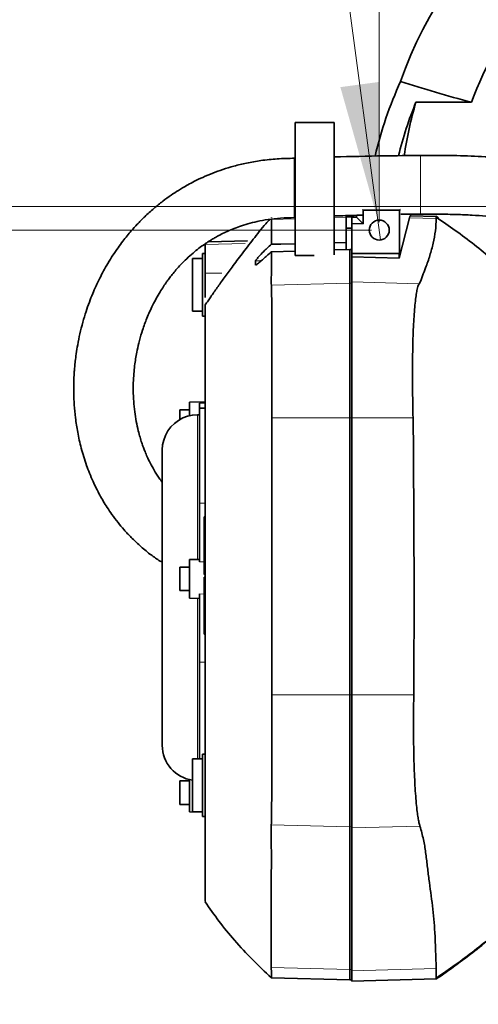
# Model space of a CAD drawing. Header units: millimetres. Extents: x 0 to 11920, y 0 to 8400.
# Tile 43 of 120: x 5809 to 6044, y 1686 to 2190. Entities that reach past the tile are written whole.
import ezdxf

# ---------------------------------------------------------------- set-up
doc = ezdxf.new("R2010")
doc.units = ezdxf.units.MM
doc.header["$LTSCALE"] = 20
doc.styles.add('SLDTEXTSTYLE0', font='TXT', dxfattribs={"width": 0.605})
doc.dimstyles.new('SLDDIMSTYLE2', dxfattribs={"dimtxt": 70, "dimasz": 70, "dimexe": 0, "dimexo": 0.0625, "dimgap": 17.5, "dimtad": 1, "dimdec": 1, "dimrnd": 1e-09, "dimzin": 12, "dimdsep": 46, "dimtxsty": 'SLDTEXTSTYLE0', "dimsah": 1, "dimcen": 0.09, "dimadec": 0, "dimazin": 3, "dimtfac": 1, "dimtmove": 0, "dimatfit": 0, "dimfxl": 1, "dimfrac": 2, "dimtolj": 1, "dimtzin": 12, "dimarcsym": 0})
doc.dimstyles.new('SLDDIMSTYLE3', dxfattribs={"dimtxt": 70, "dimasz": 70, "dimexe": 0, "dimexo": 0.0625, "dimgap": 17.5, "dimtad": 0, "dimtih": 1, "dimtoh": 1, "dimdec": 1, "dimrnd": 1e-09, "dimzin": 12, "dimdsep": 46, "dimtxsty": 'SLDTEXTSTYLE0', "dimblk1": 'NONE', "dimsah": 1, "dimcen": 0, "dimadec": 0, "dimazin": 3, "dimtfac": 1, "dimtmove": 0, "dimatfit": 3, "dimldrblk": 'NONE', "dimfxl": 1, "dimfrac": 2, "dimtolj": 1, "dimtzin": 12, "dimarcsym": 0})
doc.dimstyles.new('SLDDIMSTYLE7', dxfattribs={"dimtxt": 70, "dimasz": 70, "dimexe": 0, "dimexo": 0.0625, "dimgap": 17.5, "dimtad": 1, "dimdec": 1, "dimrnd": 1e-09, "dimzin": 12, "dimdsep": 46, "dimtxsty": 'SLDTEXTSTYLE0', "dimsah": 1, "dimcen": 0.09, "dimadec": 0, "dimazin": 3, "dimtfac": 1, "dimtofl": 0, "dimtmove": 0, "dimatfit": 3, "dimfxl": 1, "dimfrac": 2, "dimtolj": 1, "dimtzin": 12, "dimarcsym": 0})

# ---------------------------------------------------------------- blocks, each defined once
blk = doc.blocks.new('_D_65')
at = {"color": 7, "linetype": 'Continuous', "lineweight": 0}
for p, q in [((6100.04, 1762.12), (6100.04, 1279.62)), ((6290.04, 1762.12), (6290.04, 1279.62)), ((6100.04, 1309.62), (5842.42, 1309.62)), ((6100.04, 1309.62), (6290.04, 1309.62))]:
    blk.add_line(p, q, dxfattribs=at)
at = {"color": 7, "linetype": 'Continuous', "lineweight": 18}
for points in [[(6100.04, 1309.62), (6170.04, 1299.62), (6170.04, 1319.62)], [(6290.04, 1309.62), (6220.04, 1319.62), (6220.04, 1299.62)]]:
    blk.add_solid(points, dxfattribs=at)
at = {"color": 7, "linetype": 'Continuous', "lineweight": 18, "insert": (5842.42, 1399.85), "char_height": 70, "attachment_point": 1, "style": 'SLDTEXTSTYLE0'}
blk.add_mtext('190', dxfattribs=at)
blk = doc.blocks.new('_D_66')
at = {"color": 7, "linetype": 'Continuous', "lineweight": 0}
for p, q in [((6190.04, 2090.12), (6190.04, 1462.62)), ((6100.04, 1762.12), (6100.04, 1462.62)), ((6100.04, 1492.62), (5893, 1492.62)), ((6190.04, 1492.62), (6100.04, 1492.62)), ((6190.04, 1492.62), (6310.04, 1492.62))]:
    blk.add_line(p, q, dxfattribs=at)
at = {"color": 7, "linetype": 'Continuous', "lineweight": 18}
for points in [[(6100.04, 1492.62), (6030.04, 1502.62), (6030.04, 1482.62)], [(6190.04, 1492.62), (6260.04, 1482.62), (6260.04, 1502.62)]]:
    blk.add_solid(points, dxfattribs=at)
at = {"color": 7, "linetype": 'Continuous', "lineweight": 18, "insert": (5893, 1582.85), "char_height": 70, "attachment_point": 1, "style": 'SLDTEXTSTYLE0'}
blk.add_mtext('90', dxfattribs=at)
blk = doc.blocks.new('_D_67')
at = {"color": 7, "linetype": 'Continuous', "lineweight": 0}
for p, q in [((5993.04, 2086.12), (5993.04, 2663.03)), ((6190.04, 2098.12), (6190.04, 2663.03)), ((5993.04, 2633.03), (5868.16, 2633.03)), ((6190.04, 2633.03), (5993.04, 2633.03))]:
    blk.add_line(p, q, dxfattribs=at)
at = {"color": 7, "linetype": 'Continuous', "lineweight": 18}
for points in [[(5993.04, 2633.03), (6063.04, 2623.03), (6063.04, 2643.03)], [(6190.04, 2633.03), (6120.04, 2643.03), (6120.04, 2623.03)]]:
    blk.add_solid(points, dxfattribs=at)
at = {"color": 7, "linetype": 'Continuous', "lineweight": 18, "insert": (5868.16, 2723.26), "char_height": 70, "attachment_point": 1, "style": 'SLDTEXTSTYLE0'}
blk.add_mtext('197', dxfattribs=at)
blk = doc.blocks.new('_D_68')
at = {"color": 7, "linetype": 'Continuous', "lineweight": 0}
for p, q in [((5492.24, 2094.12), (5492.24, 2214.12)), ((6186.04, 2094.12), (5462.24, 2094.12)), ((5492.24, 2094.12), (5492.24, 2082.12)), ((5989.04, 2082.12), (5462.24, 2082.12)), ((5492.24, 2082.12), (5492.24, 1828.65))]:
    blk.add_line(p, q, dxfattribs=at)
at = {"color": 7, "linetype": 'Continuous', "lineweight": 18}
for points in [[(5492.24, 2094.12), (5502.24, 2164.12), (5482.24, 2164.12)], [(5492.24, 2082.12), (5482.24, 2012.12), (5502.24, 2012.12)]]:
    blk.add_solid(points, dxfattribs=at)
at = {"color": 7, "linetype": 'Continuous', "lineweight": 18, "insert": (5402.01, 1828.65), "char_height": 70, "attachment_point": 1, "rotation": 90, "style": 'SLDTEXTSTYLE0'}
blk.add_mtext('12', dxfattribs=at)
blk = doc.blocks.new('_D_71')
at = {"color": 7, "linetype": 'Continuous', "lineweight": 0}
for p, q in [((5374.3, 2211.12), (5374.3, 2455.39)), ((6296.04, 2211.12), (5344.3, 2211.12)), ((5374.3, 2094.12), (5374.3, 2211.12)), ((6186.04, 2094.12), (5344.3, 2094.12)), ((5374.3, 2094.12), (5374.3, 1974.12))]:
    blk.add_line(p, q, dxfattribs=at)
at = {"color": 7, "linetype": 'Continuous', "lineweight": 18}
for points in [[(5374.3, 2211.12), (5384.3, 2281.12), (5364.3, 2281.12)], [(5374.3, 2094.12), (5364.3, 2024.12), (5384.3, 2024.12)]]:
    blk.add_solid(points, dxfattribs=at)
at = {"color": 7, "linetype": 'Continuous', "lineweight": 18, "insert": (5284.07, 2294.97), "char_height": 70, "attachment_point": 1, "rotation": 90, "style": 'SLDTEXTSTYLE0'}
blk.add_mtext('117', dxfattribs=at)
blk = doc.blocks.new('SW_SYMBOL_HOLE_DEPTH')
at = {"color": 0, "linetype": 'Continuous', "lineweight": 18}
for p, q in [((0, 17500), (16000, 17500)), ((8000, 17500), (8000, 1500)), ((2000, 11100), (8000, 1500)), ((14000, 11100), (8000, 1500))]:
    blk.add_line(p, q, dxfattribs=at)
blk = doc.blocks.new('_D_73')
at = {"color": 7, "linetype": 'Continuous', "lineweight": 0}
for p, q in [((5967.72, 2271.07), (5547.03, 2271.07)), ((5992.36, 2087.18), (5967.72, 2271.07)), ((5993.72, 2077.07), (5992.36, 2087.18))]:
    blk.add_line(p, q, dxfattribs=at)
at = {"color": 7, "linetype": 'Continuous', "lineweight": 18}
blk.add_solid([(5992.36, 2087.18), (5992.98, 2157.89), (5973.15, 2155.23)], dxfattribs=at)
at = {"color": 7, "linetype": 'Continuous', "lineweight": 18, "xscale": 0.0045117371, "yscale": 0.0045117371, "zscale": 0.0045117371}
blk.add_blockref('SW_SYMBOL_HOLE_DEPTH', (5734.09, 2281.19), dxfattribs=at)
at = {"color": 7, "linetype": 'Continuous', "lineweight": 18, "char_height": 70, "attachment_point": 1, "style": 'SLDTEXTSTYLE0'}
for s, insert in [('M12', (5547.03, 2361.5)), ('19', (5830.78, 2361.5))]:
    blk.add_mtext(s, dxfattribs=dict(at, insert=insert))
blk = doc.blocks.new('_None')

msp = doc.modelspace()

# ---------------------------------------------------------------- linework, layer by layer
at = {"color": 7, "linetype": 'Continuous', "lineweight": 35}
for p, q in [((6011.822493, 2147.502384), (6040.266962, 2147.502384)), ((5950.037749, 2137.121579), (5970.037759, 2137.121579)), ((5950.037749, 2069.121561), (5950.037749, 2137.121579)), ((5970.037759, 2137.121579), (5970.037759, 2069.394252)), ((5950.036825, 2118.867538), (5949.695618, 2118.854127)), ((5949.697704, 2118.804476), (5949.697704, 2088.522515)), ((5984.800817, 2092.362306), (5984.458, 2092.705092)), ((5984.800817, 2085.294149), (5984.800817, 2092.362306)), ((5984.800817, 2092.362306), (6003.396184, 2092.362306)), ((6003.396184, 2092.362306), (6003.889621, 2092.691264)), ((6003.396184, 2092.362306), (6003.396184, 2070.123872)), ((6009.039254, 2089.48358), (6009.039254, 2090.229413)), ((5937.866003, 2088.583371), (5937.860907, 2088.454089)), ((5949.699999, 2088.509938), (5950.039328, 2088.524303)), ((5976.037742, 2089.595279), (5970.037759, 2089.438161)), ((5976.037742, 2089.498303), (5976.037742, 2088.895044)), ((5979.037733, 2088.895044), (5976.037742, 2088.895044)), ((5976.037742, 2088.895044), (5976.037742, 2083.121559)), ((5979.037733, 2089.597604), (5979.037733, 2088.895044)), ((5979.037733, 2088.895044), (5979.037733, 2083.121559)), ((5979.039253, 2089.624605), (5979.039253, 2088.786802)), ((5979.039253, 2088.786802), (5981.459231, 2088.723919)), ((5979.039253, 2085.444233), (5979.039253, 2088.786802)), ((5979.039253, 2085.444233), (5984.800817, 2085.294149)), ((5979.039253, 2085.444233), (5979.039253, 2070.123872)), ((5984.800817, 2085.294149), (5981.459231, 2088.723919)), ((6008.507551, 2088.439605), (6003.291429, 2067.762932)), ((6022.17874, 2089.139483), (6009.039254, 2089.48358)), ((6023.297192, 2088.350734), (6021.923632, 2089.312157)), ((6023.300202, 2088.355085), (6022.17874, 2089.139483)), ((5976.037742, 2083.121559), (5979.037733, 2083.121559)), ((5976.037742, 2083.121559), (5976.037742, 2072.121105)), ((5979.037733, 2083.121559), (5979.037733, 2072.11127)), ((5904.039265, 2074.726126), (5904.039265, 2075.267098)), ((5904.039265, 2060.078582), (5904.039265, 2074.726126)), ((5925.680966, 2076.690576), (5905.612827, 2076.165101)), ((5976.037742, 2075.774214), (5970.037759, 2075.633726)), ((5979.039253, 2075.766584), (5979.037733, 2075.766704)), ((5904.039265, 2070.123872), (5902.539254, 2070.084593)), ((5902.539254, 2070.084593), (5902.539254, 2054.1239)), ((5937.846185, 2071.029207), (5950.037749, 2071.377775)), ((5970.037759, 2071.949563), (5978.039236, 2072.178325)), ((5978.039236, 2072.178325), (5978.039236, 2054.955802)), ((5978.039236, 2072.178325), (5979.039253, 2072.11121)), ((5979.039253, 2070.123872), (6003.291429, 2070.123872)), ((5979.039253, 2068.401477), (5979.039253, 2070.123872)), ((6003.291429, 2067.762932), (6003.291429, 2070.123872)), ((6003.291429, 2070.123872), (6003.396184, 2070.123872)), ((5902.539254, 2067.623875), (5897.539259, 2067.623875)), ((5897.539259, 2067.623875), (5897.539259, 2056.307337)), ((5929.71477, 2066.321036), (5929.71477, 2064.242503)), ((5959.680677, 2069.121561), (5950.037749, 2069.121561)), ((5979.039253, 2068.401477), (6003.291429, 2067.762932)), ((5979.039253, 2068.401477), (5979.039253, 2055.573842)), ((5904.039265, 2047.719202), (5904.039265, 2060.078582)), ((5897.539259, 2056.307337), (5897.539259, 2040.623865)), ((5978.039236, 2054.955802), (5978.039236, 1986.057064)), ((5979.039253, 2055.573842), (5979.039253, 1986.057064)), ((5902.539254, 2054.1239), (5902.539254, 2038.163147)), ((5897.539259, 2040.623865), (5902.539254, 2040.623865)), ((5904.039265, 2043.810925), (5904.039265, 1738.692901)), ((5902.539254, 2038.163147), (5904.039265, 2038.123867)), ((5904.039265, 1994.230589), (5896.039248, 1994.090995)), ((5896.039248, 1990.230581), (5891.039253, 1990.230581)), ((5891.039253, 1985.238275), (5891.039253, 1990.230581)), ((5896.039248, 1987.199745), (5896.039248, 1994.090995)), ((5901.039244, 1991.071543), (5901.039244, 1993.529877)), ((5904.039265, 1991.123876), (5901.039244, 1991.071543)), ((5901.039244, 1942.406437), (5901.039244, 1991.071543)), ((5901.039244, 1987.649819), (5900.039257, 1987.649819)), ((5978.039236, 1986.057064), (5978.039236, 1844.368002)), ((5979.039253, 1986.057064), (5979.039253, 1844.368002)), ((5901.039244, 1912.394604), (5901.039244, 1942.406437)), ((5904.039265, 1935.415527), (5903.539241, 1935.415527)), ((5903.539241, 1935.123882), (5903.539241, 1935.415527)), ((5903.539241, 1906.031391), (5903.539241, 1935.123882)), ((5903.539241, 1935.123882), (5904.039265, 1935.123882)), ((5901.039244, 1913.65864), (5896.039248, 1913.571379)), ((5896.039248, 1893.850646), (5896.039248, 1913.571379)), ((5896.039248, 1909.711024), (5891.039253, 1909.711024)), ((5891.039253, 1897.711), (5891.039253, 1909.711024)), ((5903.539241, 1906.031391), (5904.039265, 1906.031391)), ((5903.539241, 1875.453851), (5903.539241, 1904.546401)), ((5903.539241, 1904.546401), (5904.039265, 1904.546401)), ((5891.039253, 1897.711), (5896.039248, 1897.711)), ((5896.039248, 1893.850646), (5901.039244, 1893.763384)), ((5901.039244, 1861.173293), (5901.039244, 1896.002075)), ((5903.539241, 1875.453851), (5904.039265, 1875.453851)), ((5901.039244, 1811.623833), (5901.039244, 1861.173293)), ((5978.039236, 1844.368002), (5978.039236, 1776.991031)), ((5979.039253, 1844.368002), (5979.039253, 1776.38664)), ((5904.039265, 1814.12389), (5902.539254, 1814.084551)), ((5902.539254, 1814.084551), (5902.539254, 1798.123858)), ((5902.539254, 1811.623833), (5897.539259, 1811.623833)), ((5897.539259, 1811.623833), (5897.539259, 1784.623882)), ((5896.039248, 1800.43008), (5891.039253, 1800.43008)), ((5891.039253, 1788.429997), (5891.039253, 1800.43008)), ((5896.039248, 1784.569642), (5896.039248, 1801.048061)), ((5902.539254, 1798.123858), (5902.539254, 1782.163164)), ((5891.039253, 1788.429997), (5896.039248, 1788.429997)), ((5896.039248, 1784.569642), (5902.539254, 1784.456155)), ((5897.539259, 1784.623882), (5902.539254, 1784.623882)), ((5902.539254, 1782.163164), (5904.039265, 1782.123825)), ((5978.039236, 1776.991031), (5978.039236, 1703.953764)), ((5979.039253, 1776.38664), (5979.039253, 1703.349373)), ((5978.039236, 1703.953764), (5978.039236, 1698.600075)), ((5979.039253, 1703.349373), (5979.039253, 1697.978637)), ((5937.863649, 1699.652097), (5978.039236, 1698.600075)), ((5978.039236, 1698.600075), (5979.039253, 1698.661229)), ((5979.039253, 1697.978637), (6022.181005, 1699.108383)), ((6021.925927, 1698.935649), (6023.159445, 1699.799201))]:
    msp.add_line(p, q, dxfattribs=at)
at = {"color": 8, "linetype": 'Continuous', "lineweight": 18}
for p, q in [((6014.082403, 2119.040093), (6014.082403, 2115.715763)), ((6014.082403, 2115.715763), (6014.082403, 2110.795579)), ((6014.082403, 2110.795579), (6014.082403, 2108.527562)), ((6014.082403, 2108.527562), (6014.082403, 2105.022988)), ((6014.082403, 2105.022988), (6014.082403, 2098.707697)), ((6014.082403, 2098.707697), (6014.082403, 2096.723995)), ((6014.082403, 2096.723995), (6014.082403, 2091.320178)), ((6014.082403, 2091.320178), (6014.082403, 2090.278706)), ((5937.846274, 2087.542197), (5950.037749, 2087.859711)), ((5970.037759, 2088.380596), (5976.037742, 2088.53688)), ((5979.037733, 2088.528237), (5979.039253, 2088.528118)), ((6008.507551, 2088.439605), (6022.15919, 2088.084063)), ((5904.039265, 2074.726126), (5924.516411, 2075.238905)), ((5929.71477, 2066.321036), (5932.615877, 2066.396555)), ((5904.039265, 2060.078582), (5912.550927, 2060.13628)), ((5937.84839, 2053.909084), (5978.039236, 2054.955802)), ((5978.039236, 2054.955802), (5979.039253, 2054.894945)), ((5979.039253, 2055.573842), (6013.466449, 2054.677269)), ((5901.039244, 1993.529877), (5904.039265, 1993.578813)), ((5900.039257, 1913.641176), (5900.039257, 1987.649819)), ((5938.085795, 1986.057064), (5978.039236, 1986.057064)), ((5978.039236, 1986.057064), (5979.039253, 1986.057064)), ((5979.039253, 1986.057064), (6010.347129, 1986.057064)), ((5901.039244, 1942.406437), (5904.039265, 1942.432484)), ((5901.039244, 1912.394604), (5903.539241, 1912.432692)), ((5900.039257, 1811.623833), (5900.039257, 1893.780849)), ((5901.039244, 1896.002075), (5903.539241, 1895.96822)), ((5901.039244, 1861.173293), (5904.039265, 1861.155531)), ((5938.085646, 1844.368002), (5978.039236, 1844.368002)), ((5978.039236, 1844.368002), (5979.039253, 1844.368002)), ((5979.039253, 1844.368002), (6010.698826, 1844.368002)), ((5937.82428, 1778.015277), (5978.039236, 1776.991031)), ((5978.039236, 1776.991031), (5979.039253, 1777.050516)), ((5979.039253, 1776.38664), (6013.875515, 1777.273795)), ((5937.822194, 1704.978129), (5978.039236, 1703.953764)), ((5978.039236, 1703.953764), (5979.039253, 1704.013249)), ((5979.039253, 1703.349373), (6022.13198, 1704.446933))]:
    msp.add_line(p, q, dxfattribs=at)
at = {"color": 7, "linetype": 'Continuous', "lineweight": 35, "flags": 128}
for points in [[(5981.459231, 2088.723919), (5981.319637, 2089.550337), (5981.256337, 2089.816234)], [(5937.846274, 2087.542197), (5937.846185, 2077.000758), (5937.846185, 2074.876628)], [(5950.037749, 2075.16422), (5942.741484, 2074.99232), (5937.846185, 2074.876628)], [(5900.039257, 1987.649819), (5897.477568, 1987.466595), (5894.968034, 1986.920676), (5892.561794, 1986.023209), (5890.307725, 1984.792373), (5888.251723, 1983.253321), (5886.435748, 1981.437287), (5884.896697, 1979.381344), (5883.665861, 1977.127275), (5882.768394, 1974.720976), (5882.222475, 1972.211501), (5882.03925, 1969.649813), (5882.03925, 1969.473741), (5882.03925, 1968.946359), (5882.03925, 1968.070111), (5882.03925, 1966.84911), (5882.03925, 1965.289018), (5882.03925, 1963.397107), (5882.03925, 1961.182258), (5882.03925, 1958.654723), (5882.03925, 1955.826304), (5882.03925, 1952.710232), (5882.03925, 1949.320933), (5882.03925, 1945.674321), (5882.03925, 1941.787383), (5882.03925, 1937.678179), (5882.03925, 1933.365962), (5882.03925, 1928.870699), (5882.03925, 1924.21349), (5882.03925, 1919.415972), (5882.03925, 1914.500556), (5882.03925, 1909.49007), (5882.03925, 1904.407999), (5882.03925, 1899.277947), (5882.03925, 1894.123873), (5882.03925, 1888.9698), (5882.03925, 1883.839747), (5882.03925, 1878.757617), (5882.03925, 1873.747251), (5882.03925, 1868.831775), (5882.03925, 1864.034316), (5882.03925, 1859.377048), (5882.03925, 1854.881785), (5882.03925, 1850.569508), (5882.03925, 1846.460363), (5882.03925, 1842.573425), (5882.03925, 1838.926813), (5882.03925, 1835.537574), (5882.03925, 1832.421443), (5882.03925, 1829.593083), (5882.03925, 1827.065489), (5882.03925, 1824.85058), (5882.03925, 1822.958729), (5882.03925, 1821.398637), (5882.03925, 1820.177695), (5882.03925, 1819.301388), (5882.03925, 1818.774006), (5882.03925, 1818.597934)], [(5938.085795, 1986.057064), (5938.085587, 1935.340068), (5938.085646, 1844.368002)]]:
    msp.add_lwpolyline(points, dxfattribs=at)
at = {"color": 7, "linetype": 'Continuous', "lineweight": 35}
msp.add_circle((5993.039237, 2082.12387), 5.100004, dxfattribs=at)
for centre, radius, start, end in [((6190.039257, 2094.123875), 196.781867, 94.66377432, 161.02029603), ((6190.039237, 2094.123871), 159, 138.68786703, 160.3840433), ((6192.016194, 2072.356211), 206.695078, 155.48397275, 166.67428637), ((6191.914341, 2073.622564), 194.656882, 157.69488847, 166.16561861), ((6190.035389, 2094.124756), 186.034963, 163.32619652, 171.9426026), ((6009.814607, 2088.4313), 1.307083, 126.38396675, 179.63597098), ((5900.039024, 1818.597798), 17.999775, 179.99956857, 262.01709687)]:
    msp.add_arc(centre, radius, start, end, dxfattribs=at)
for points, knots in [([(6003.955663, 2158.123872), (6009.883819, 2156.242725), (6021.907142, 2152.427435), (6034.09061, 2149.1592), (6040.266962, 2147.502384)], [0, 0, 0, 0, 0.49305466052, 1, 1, 1, 1]), ([(6014.081658, 2120.268485), (6007.842345, 2120.220349), (5993.158529, 2120.107063), (5978.478976, 2119.730921), (5970.036925, 2119.514606)], [0, 0, 0, 0, 0.4249108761, 1, 1, 1, 1]), ([(6253.254489, 2069.780669), (6251.184542, 2070.580629), (6247.272866, 2072.092353), (6241.648706, 2074.138751), (6236.340713, 2076.003367), (6231.011237, 2077.810556), (6225.368063, 2079.664415), (6219.381913, 2081.572369), (6213.126637, 2083.511144), (6207.007451, 2085.359745), (6201.451688, 2087.00173), (6196.610428, 2088.40777), (6192.110259, 2089.695997), (6187.092872, 2091.11235), (6181.162579, 2092.759245), (6174.087753, 2094.685551), (6166.065993, 2096.822109), (6158.785568, 2098.713616), (6152.751499, 2100.249514), (6148.485362, 2101.320394), (6144.768063, 2102.241711), (6141.614785, 2103.014545), (6138.957307, 2103.659568), (6134.835123, 2104.651669), (6128.50786, 2106.14845), (6121.384873, 2107.779826), (6114.799227, 2109.241715), (6108.337539, 2110.638548), (6100.241034, 2112.315023), (6090.993458, 2114.100692), (6081.613162, 2115.738945), (6070.639204, 2117.407247), (6058.006062, 2118.901344), (6043.618343, 2119.921671), (6028.972142, 2120.328911), (6019.118271, 2120.294405), (6014.082403, 2120.27677)], [0, 0, 0, 0, 0.0270979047, 0.0512081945, 0.0730790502, 0.0957971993, 0.1199260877, 0.1456114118, 0.1725177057, 0.1998947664, 0.2236689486, 0.243261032, 0.2614551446, 0.2808286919, 0.3069237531, 0.3366116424, 0.3703657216, 0.4082937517, 0.4284653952, 0.4463985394, 0.462004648, 0.4752315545, 0.486043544, 0.4953979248, 0.5270058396, 0.5654391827, 0.5846293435, 0.6093819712, 0.6461664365, 0.685592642, 0.7243876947, 0.762437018, 0.82112737, 0.8796751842, 0.9385074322, 1, 1, 1, 1]), ([(5949.697704, 2118.854663), (5946.717274, 2118.791634), (5940.975614, 2118.670212), (5932.783014, 2117.775857), (5925.406144, 2116.503564), (5918.872896, 2114.928832), (5913.126284, 2113.185152), (5907.827352, 2111.26978), (5903.021887, 2109.251806), (5898.756766, 2107.212255), (5895.31689, 2105.390725), (5892.592812, 2103.829311), (5889.730417, 2102.086287), (5886.328244, 2099.855278), (5882.099749, 2096.792801), (5877.578236, 2093.140279), (5873.212016, 2089.183201), (5869.39078, 2085.324622), (5866.427071, 2082.046942), (5863.982173, 2079.145375), (5861.709118, 2076.275377), (5859.25465, 2072.950804), (5856.693635, 2069.191355), (5854.222779, 2065.22713), (5851.994423, 2061.316804), (5849.972149, 2057.449889), (5848.126923, 2053.59479), (5846.348868, 2049.516921), (5844.627281, 2045.14731), (5842.920825, 2040.264229), (5841.284126, 2034.847585), (5839.860128, 2029.202787), (5838.759927, 2023.799809), (5838.003859, 2019.123464), (5837.521233, 2015.33959), (5837.216099, 2012.317839), (5837.000822, 2009.628112), (5836.834331, 2006.827227), (5836.702875, 2003.123592), (5836.691962, 1998.385326), (5836.940275, 1992.498102), (5837.565449, 1985.848693), (5838.490914, 1979.836492), (5839.553656, 1974.655205), (5840.573062, 1970.471499), (5841.806854, 1966.15117), (5843.212345, 1961.905892), (5844.812252, 1957.665232), (5846.477401, 1953.757515), (5848.249762, 1950.026797), (5849.991327, 1946.688983), (5851.862965, 1943.402139), (5853.925787, 1940.074556), (5856.418183, 1936.40258), (5859.275444, 1932.605719), (5862.567048, 1928.677244), (5866.263822, 1924.713181), (5870.662277, 1920.549961), (5875.351276, 1916.593816), (5878.730646, 1914.24906), (5880.272091, 1913.179538)], [0, 0, 0, 0, 0.0314589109, 0.0606041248, 0.0869026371, 0.1104433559, 0.1315031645, 0.1502710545, 0.1699040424, 0.1865013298, 0.200165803, 0.2109873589, 0.2196443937, 0.2355437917, 0.2539245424, 0.2747413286, 0.2968758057, 0.3160977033, 0.3320488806, 0.3435138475, 0.3561495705, 0.3706933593, 0.3871317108, 0.4041600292, 0.4199942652, 0.4346351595, 0.4502205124, 0.4651050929, 0.4815915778, 0.4997911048, 0.5196987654, 0.5413100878, 0.5612271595, 0.5778906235, 0.59130896, 0.6014919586, 0.6099514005, 0.6197941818, 0.6311111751, 0.6490721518, 0.6698027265, 0.6932951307, 0.7195464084, 0.7339753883, 0.7491239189, 0.764995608, 0.781396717, 0.7963198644, 0.8128335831, 0.8262248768, 0.8399152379, 0.8525699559, 0.8661480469, 0.8812372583, 0.8994079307, 0.9162885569, 0.9353245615, 0.9565947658, 0.9802014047, 1, 1, 1, 1]), ([(6004.099638, 2090.179345), (6004.484175, 2090.186252), (6007.811386, 2090.24601), (6011.139198, 2090.258395), (6014.082403, 2090.269348)], [0, 0, 0, 0, 0.1155732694, 1, 1, 1, 1]), ([(6014.082403, 2090.276739), (6017.308332, 2090.28301), (6023.472008, 2090.294992), (6032.292753, 2090.114803), (6040.254137, 2089.781026), (6047.342263, 2089.334642), (6053.561705, 2088.830381), (6059.161262, 2088.291279), (6067.499657, 2087.376879), (6078.798238, 2085.869645), (6089.654957, 2084.096074), (6097.031858, 2082.768682), (6100.733966, 2082.076786), (6103.840059, 2081.477591), (6106.225249, 2081.00693), (6108.338863, 2080.583), (6110.703941, 2080.10092), (6113.819902, 2079.45282), (6117.728896, 2078.619162), (6122.266342, 2077.622248), (6127.077519, 2076.532616), (6131.909902, 2075.406302), (6141.423984, 2073.128562), (6155.440287, 2069.561728), (6169.719356, 2065.619429), (6179.624302, 2062.75584), (6185.32481, 2061.073384), (6190.817204, 2059.419939), (6195.807107, 2057.890065), (6199.860441, 2056.6275), (6202.977418, 2055.643919), (6205.553629, 2054.822421), (6208.220448, 2053.961001), (6211.316817, 2052.942563), (6214.928028, 2051.730199), (6218.872071, 2050.375332), (6223.254803, 2048.839064), (6228.126055, 2047.092944), (6233.668465, 2045.053075), (6239.767547, 2042.733093), (6246.369372, 2040.132027), (6250.900046, 2038.234328), (6253.254489, 2037.248156)], [0, 0, 0, 0, 0.0392742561, 0.0750400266, 0.1074031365, 0.1362807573, 0.161501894, 0.1833688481, 0.2047673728, 0.2636266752, 0.3221192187, 0.338681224, 0.3548811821, 0.3679717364, 0.3771944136, 0.3844803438, 0.3942170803, 0.4065808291, 0.4232283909, 0.4428783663, 0.4631406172, 0.4832866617, 0.5032882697, 0.5822456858, 0.6593559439, 0.6836260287, 0.7077747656, 0.7317178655, 0.7534589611, 0.771316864, 0.7834049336, 0.7932520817, 0.8042377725, 0.8175246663, 0.8329363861, 0.8506148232, 0.8682965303, 0.8894781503, 0.9136158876, 0.9401982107, 0.9689229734, 1, 1, 1, 1]), ([(5882.03925, 1953.13718), (5881.494558, 1953.849072), (5879.971014, 1955.840288), (5877.91858, 1959.169137), (5875.902032, 1962.832344), (5874.384608, 1966.007412), (5873.253671, 1968.652878), (5872.330391, 1971.032993), (5871.46946, 1973.474257), (5870.586517, 1976.287789), (5869.608301, 1979.889653), (5868.655986, 1984.239432), (5867.856279, 1989.283008), (5867.333368, 1994.570493), (5867.120695, 1999.931695), (5867.210088, 2005.03976), (5867.523557, 2009.602137), (5867.967614, 2013.534746), (5868.514163, 2017.147778), (5869.263141, 2021.123629), (5870.358604, 2025.786751), (5871.970537, 2031.271585), (5874.164658, 2037.306657), (5876.576705, 2042.692921), (5878.917903, 2047.163075), (5880.799189, 2050.399391), (5882.568049, 2053.17589), (5884.120563, 2055.434584), (5885.587272, 2057.440121), (5887.181956, 2059.496057), (5889.161058, 2061.876653), (5891.633049, 2064.611241), (5894.532627, 2067.513825), (5897.633289, 2070.2933), (5900.651728, 2072.720008), (5903.418813, 2074.732586), (5905.697753, 2076.245231), (5907.591013, 2077.415955), (5909.394499, 2078.469628), (5911.649575, 2079.697998), (5914.566376, 2081.141855), (5917.942776, 2082.617058), (5921.740443, 2084.051142), (5925.929534, 2085.386698), (5930.78185, 2086.617102), (5936.395086, 2087.630714), (5942.785518, 2088.356918), (5947.319874, 2088.457298), (5949.697704, 2088.509938)], [0, 0, 0, 0, 0.0145028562, 0.0405656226, 0.0631801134, 0.0821724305, 0.0974921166, 0.1097371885, 0.1234859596, 0.1393824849, 0.1574536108, 0.1838791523, 0.2114098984, 0.2400586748, 0.2698265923, 0.29819971, 0.3227045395, 0.3438168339, 0.3622372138, 0.3818359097, 0.4092847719, 0.4397298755, 0.4743115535, 0.513143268, 0.5351453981, 0.5559611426, 0.5737111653, 0.5884162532, 0.6003141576, 0.6139213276, 0.630522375, 0.6504092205, 0.673564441, 0.6968936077, 0.717770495, 0.7362223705, 0.7522539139, 0.7620292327, 0.7722474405, 0.7860570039, 0.8035836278, 0.8249077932, 0.8456656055, 0.8692602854, 0.8960359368, 0.926625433, 0.9615221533, 1, 1, 1, 1]), ([(5937.062235, 2087.628207), (5936.343974, 2086.880948), (5934.430656, 2084.890385), (5931.71421, 2081.382794), (5928.617753, 2077.472266), (5925.680628, 2073.689441), (5922.895848, 2070.065883), (5920.263213, 2066.591956), (5917.873117, 2063.393813), (5915.709247, 2060.457982), (5913.755304, 2057.772204), (5911.903409, 2055.192628), (5910.150175, 2052.718077), (5908.49251, 2050.347319), (5906.927464, 2048.079202), (5905.450784, 2045.913509), (5904.501607, 2044.499625), (5904.039265, 2043.810925)], [0, 0, 0, 0, 0.0566046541, 0.1507846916, 0.2420774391, 0.3292470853, 0.41244168, 0.4917910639, 0.5674091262, 0.6305965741, 0.6910696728, 0.7488874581, 0.8041055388, 0.8567764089, 0.9069507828, 0.9546759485, 1, 1, 1, 1]), ([(5970.039041, 2089.299819), (5973.90878, 2089.43907), (5978.639274, 2089.609296), (5983.371252, 2089.729308), (5984.232278, 2089.751145)], [0, 0, 0, 0, 0.8180411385, 1, 1, 1, 1]), ([(6013.466449, 2054.677269), (6013.835412, 2055.343934), (6014.5541, 2056.6425), (6015.345723, 2059.487639), (6017.119375, 2063.5164), (6018.977842, 2069.075479), (6020.747276, 2075.364465), (6021.923671, 2081.709512), (6022.080951, 2085.966449), (6022.15919, 2088.084063)], [0, 0, 0, 0, 0.065508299, 0.1276007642, 0.2536549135, 0.4449705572, 0.6328100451, 0.8173412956, 1, 1, 1, 1]), ([(6022.15919, 2088.084063), (6022.159925, 2088.347716), (6022.160907, 2088.69966), (6022.175164, 2089.051275), (6022.17874, 2089.139483)], [0, 0, 0, 0, 0.7491344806, 1, 1, 1, 1]), ([(6058.689148, 2059.866867), (6056.037542, 2062.350428), (6050.568812, 2067.472579), (6041.585907, 2074.77719), (6032.083637, 2081.950785), (6025.447275, 2086.499104), (6022.176654, 2088.740668)], [0, 0, 0, 0, 0.2337949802, 0.4821838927, 0.7448028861, 1, 1, 1, 1]), ([(5937.846185, 2074.876628), (5937.140773, 2074.224306), (5935.750822, 2072.938965), (5933.674034, 2070.892118), (5931.851078, 2069.037449), (5930.587094, 2067.536621), (5929.882041, 2066.75986), (5929.741614, 2066.39146), (5929.71477, 2066.321036)], [0, 0, 0, 0, 0.2434951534, 0.4797856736, 0.7397183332, 0.9003587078, 0.9809523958, 1, 1, 1, 1]), ([(5929.835648, 2064.267478), (5929.89528, 2064.277767), (5930.284745, 2064.344971), (5931.1072, 2065.227721), (5932.452385, 2066.211492), (5933.99251, 2067.605512), (5935.771737, 2069.169843), (5937.066246, 2070.330134), (5937.846185, 2071.029207)], [0, 0, 0, 0, 0.0171457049, 0.111980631, 0.3225681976, 0.5039718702, 0.7011441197, 1, 1, 1, 1]), ([(5937.846185, 2071.029207), (5937.840919, 2069.171126), (5937.830201, 2065.388765), (5937.898874, 2060.643039), (5937.7547, 2056.794982), (5937.817171, 2054.870711), (5937.84839, 2053.909084)], [0, 0, 0, 0, 0.32557905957, 0.66275784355, 0.8314681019, 1, 1, 1, 1]), ([(6010.347129, 1986.057064), (6010.297176, 1988.289198), (6010.197621, 1992.737808), (6010.104883, 1999.356924), (6010.054341, 2006.163682), (6010.062256, 2013.068107), (6010.139441, 2019.967843), (6010.289758, 2026.43829), (6010.515771, 2032.39723), (6010.808729, 2037.772528), (6011.163074, 2042.502753), (6011.579691, 2046.524414), (6012.031194, 2049.798546), (6012.51167, 2052.155493), (6012.936247, 2053.726625), (6013.313532, 2054.403092), (6013.466449, 2054.677269)], [0, 0, 0, 0, 0.09717276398, 0.19366384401, 0.28810761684, 0.39342811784, 0.4941593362, 0.5884164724, 0.6751083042, 0.75368339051, 0.82270524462, 0.88152101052, 0.92967366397, 0.96638746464, 0.98637657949, 1, 1, 1, 1]), ([(5937.84839, 2053.909084), (5937.872867, 2053.426581), (5937.939873, 2052.10569), (5937.976212, 2049.607201), (5938.021317, 2046.276361), (5938.049872, 2042.227701), (5938.073282, 2037.586714), (5938.091029, 2032.295791), (5938.105224, 2026.419528), (5938.114249, 2020.033383), (5938.117169, 2013.218961), (5938.114849, 2006.06064), (5938.10852, 1998.649357), (5938.098779, 1991.950887), (5938.089499, 1987.738451), (5938.085795, 1986.057064)], [0, 0, 0, 0, 0.0213587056, 0.05847111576, 0.11045730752, 0.16864271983, 0.23747187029, 0.31564868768, 0.40256639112, 0.49727460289, 0.59799372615, 0.70384630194, 0.81375895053, 0.92566217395, 1, 1, 1, 1]), ([(6010.698826, 1844.368002), (6010.734374, 1850.986966), (6010.805472, 1864.225074), (6010.859828, 1890.700592), (6010.851087, 1920.934717), (6010.629056, 1949.737415), (6010.590762, 1970.492591), (6010.428338, 1980.869004), (6010.347129, 1986.057064)], [0, 0, 0, 0, 0.14014374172, 0.28029129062, 0.56056140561, 0.78027841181, 0.89014230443, 1, 1, 1, 1]), ([(5882.03925, 1912.708482), (5882.030039, 1912.706388), (5881.655529, 1912.621232), (5880.985808, 1912.709678), (5880.468599, 1913.042199), (5880.266846, 1913.171908)], [0, 0, 0, 0, 0.0151465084, 0.6158282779, 1, 1, 1, 1]), ([(5938.085646, 1844.368002), (5938.088989, 1841.493191), (5938.095635, 1835.778101), (5938.097364, 1827.325246), (5938.094934, 1819.4349), (5938.086425, 1812.2008), (5938.07174, 1805.689747), (5938.053644, 1799.667286), (5938.030648, 1794.210749), (5938.000873, 1789.386789), (5937.959906, 1785.014416), (5937.916392, 1781.302166), (5937.851115, 1778.97284), (5937.82428, 1778.015277)], [0, 0, 0, 0, 0.1299751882, 0.2583891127, 0.382167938, 0.4867111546, 0.5854552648, 0.6765444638, 0.7589979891, 0.8321568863, 0.8946472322, 0.9566905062, 1, 1, 1, 1]), ([(6013.875515, 1777.273795), (6013.70167, 1777.890939), (6013.299921, 1779.317138), (6012.866072, 1781.794115), (6012.39835, 1785.058561), (6011.965, 1789.158795), (6011.563995, 1794.103391), (6011.224433, 1799.679179), (6010.954458, 1805.816563), (6010.754343, 1812.435403), (6010.620959, 1819.708271), (6010.566857, 1827.562055), (6010.585147, 1835.901325), (6010.660789, 1841.535041), (6010.698826, 1844.368002)], [0, 0, 0, 0, 0.0285664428, 0.0660161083, 0.1119526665, 0.1755936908, 0.2497566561, 0.3330868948, 0.4245903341, 0.5236001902, 0.6282640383, 0.7488428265, 0.8737035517, 1, 1, 1, 1]), ([(5937.82428, 1778.015277), (5937.79579, 1776.051183), (5937.738796, 1772.122048), (5937.869041, 1764.263985), (5937.749583, 1741.881936), (5937.789754, 1721.465475), (5937.822194, 1704.978129)], [0, 0, 0, 0, 0.0806780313, 0.1613949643, 0.3227831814, 1, 1, 1, 1]), ([(6022.13198, 1704.446933), (6022.004272, 1710.59881), (6021.781941, 1721.308765), (6020.351213, 1736.532886), (6018.760624, 1747.836101), (6017.59974, 1756.905461), (6016.829681, 1763.72638), (6015.788956, 1770.574028), (6014.516701, 1775.028731), (6013.875515, 1777.273795)], [0, 0, 0, 0, 0.2512800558, 0.4374596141, 0.6242054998, 0.7175836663, 0.8109308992, 0.9047136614, 1, 1, 1, 1]), ([(5904.039265, 1738.573453), (5906.295101, 1735.254054), (5910.935912, 1728.425234), (5919.088268, 1718.623357), (5928.062872, 1708.922127), (5934.587498, 1702.7665), (5937.851698, 1699.686906)], [0, 0, 0, 0, 0.2329456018, 0.479226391, 0.7394626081, 1, 1, 1, 1]), ([(6022.164823, 1699.497006), (6025.439358, 1701.738601), (6032.079266, 1706.283975), (6041.585431, 1713.450666), (6050.568191, 1720.744444), (6056.037461, 1725.858779), (6058.689148, 1728.338382)], [0, 0, 0, 0, 0.2554666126, 0.518020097, 0.7663198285, 1, 1, 1, 1]), ([(6023.168595, 1699.78585), (6024.150845, 1700.456418), (6026.418057, 1702.004211), (6029.904989, 1704.465463), (6033.606457, 1707.142359), (6037.190532, 1709.810482), (6042.75559, 1714.084248), (6050.004303, 1719.934036), (6055.744967, 1725.293444), (6058.508397, 1727.873346)], [0, 0, 0, 0, 0.078947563, 0.1822251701, 0.2833066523, 0.3821727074, 0.4788088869, 0.749109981, 1, 1, 1, 1]), ([(5937.822194, 1704.978129), (5937.826125, 1703.806928), (5937.832307, 1701.965481), (5937.84999, 1701.074957), (5937.854947, 1699.517414), (5937.864161, 1699.687905), (5937.864841, 1699.700496)], [0, 0, 0, 0, 0.5794920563, 0.9111183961, 0.9934359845, 1, 1, 1, 1]), ([(6022.181005, 1699.108383), (6022.176201, 1699.240617), (6022.156922, 1699.771307), (6022.153471, 1700.835053), (6022.139875, 1702.482247), (6022.134858, 1703.730871), (6022.13198, 1704.446933)], [0, 0, 0, 0, 0.0743505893, 0.2983875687, 0.5976386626, 1, 1, 1, 1])]:
    msp.add_open_spline(points, degree=3, knots=knots, dxfattribs=at)
at = {"color": 8, "linetype": 'Continuous', "lineweight": 18}
msp.add_open_spline([(6014.082403, 2120.121858), (6014.082403, 2120.141519), (6014.082403, 2120.558433), (6014.082403, 2119.78093), (6014.082403, 2119.040093)], degree=3, knots=[0, 0, 0, 0, 0.0471580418, 1, 1, 1, 1], dxfattribs=at)

# ---------------------------------------------------------------- dimensions: what is measured, and where the dimension line sits
at = {"color": 7, "linetype": 'Continuous', "lineweight": 18}
for base, p1, p2, dimstyle, picture, middle in [((5993.039241, 2633.028377), (6190.039241, 2094.123882), (5993.039241, 2082.123882), 'SLDDIMSTYLE7', '_D_67', (5948.369724, 2633.028377)), ((6100.039241, 1492.619033), (6190.039241, 2094.123882), (6100.039241, 1766.123882), 'SLDDIMSTYLE2', '_D_66', (5946.469573, 1492.619033)), ((6290.039241, 1309.615393), (6100.039241, 1766.123882), (6290.039241, 1766.123882), 'SLDDIMSTYLE7', '_D_65', (5922.6246, 1309.615393))]:
    dim = msp.add_linear_dim(base=base, p1=p1, p2=p2, dimstyle=dimstyle, dxfattribs=at)
    dim.commit()
    dim.dimension.update_dxf_attribs({"geometry": picture, "text_midpoint": middle, "dimtype": 160})
for base, p2, picture, middle in [((5374.30358, 2211.123882), (6300.039241, 2211.123882), '_D_71', (5374.30358, 2375.176963)), ((5492.242708, 2082.123882), (5993.039241, 2082.123882), '_D_68', (5492.242708, 1882.126667))]:
    dim = msp.add_linear_dim(base=base, p1=(6190.039241, 2094.123882), p2=p2, angle=90, dimstyle='SLDDIMSTYLE2', dxfattribs=at)
    dim.commit()
    dim.dimension.update_dxf_attribs({"geometry": picture, "text_midpoint": middle, "dimtype": 160})
dim = msp.add_diameter_dim_2p(p1=(5993.716606, 2077.069065), p2=(5992.361875, 2087.178699), text='M12{\\fGDT;x}19', dimstyle='SLDDIMSTYLE3', override={"dimpost": '<>'}, dxfattribs=at)
dim.commit()
dim.dimension.update_dxf_attribs({"geometry": '_D_73', "text_midpoint": (5742.375701, 2324.884567), "dimtype": 163})

doc.saveas('drawing.dxf')
